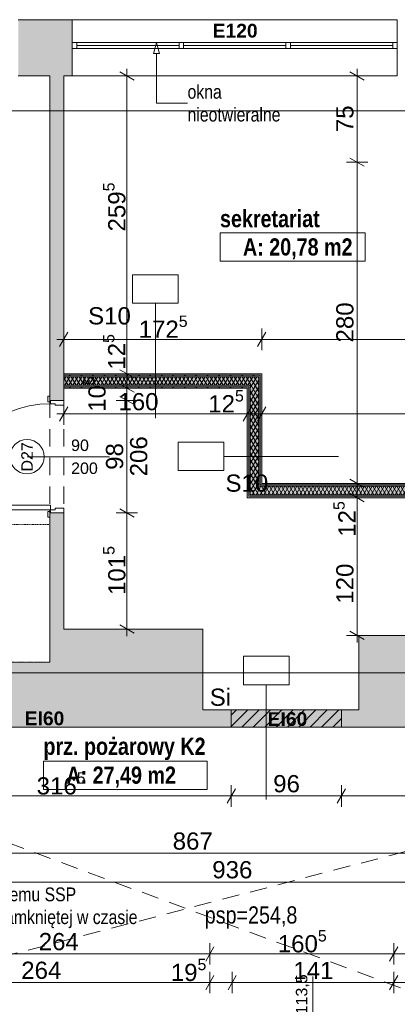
# Paper-space layout 'A-31 RZUT - PIĘTRO 1' of a CAD drawing. Header units: millimetres. Extents: x 0 to 800, y 0 to 594.
# Tile 8 of 21: x 156 to 222, y 257 to 428. Entities that reach past the tile are written whole.
import ezdxf
from ezdxf.xclip import XClip

# ---------------------------------------------------------------- set-up
doc = ezdxf.new("R2010")
doc.units = ezdxf.units.MM
doc.header["$MEASUREMENT"] = 0
doc.header["$XCLIPFRAME"] = 0
for name, pattern in [('DASHDOTX2', [1000, 500, -250, 0, -250]), ('Przer. długie kreski', [2.5, 1.5, -1]), ('STYLE_06', [0.026764, 0.014999, -0.005, 0.001765, -0.005])]:
    doc.linetypes.add(name, pattern=pattern)
for name, color, linetype, lineweight, true_color in [('A_opis ścian_Nr_pióra__19', 7, 'Continuous', 5, 0x191919), ('A_opis_Nr_pióra__10', 7, 'Continuous', 13, 0x4b4b4b), ('A_opis_Nr_pióra__255', 7, 'Continuous', 15, 0x242424), ('A_opis_Nr_pióra__8', 7, 'Continuous', 13, 0x4c4c4c), ('A_osie_Nr_pióra__16', 7, 'Continuous', 5, 0x0f0f0f), ('A_ppoż proj_Nr_pióra__8', 7, 'Continuous', 13, 0x4c4c4c), ('A_sufit_Nr_pióra__4', 7, 'Continuous', 18, 0x4b4b4b), ('A_ściany proj_Nr_pióra__21', 7, 'Continuous', 5, 0xb0b0b0), ('A_ściany_Nr_pióra__19', 7, 'Continuous', 5, 0x191919), ('A_ściany_Nr_pióra__4', 7, 'Continuous', 18, 0x4b4b4b), ('Okna Archicada_Nr_pióra__19', 7, 'Continuous', 5, 0x191919)]:
    doc.layers.add(name, color=color, linetype=linetype, lineweight=lineweight, true_color=true_color)
for name, color, linetype in [('A_podrys', 7, 'Continuous'), ('A_ppoż proj', 7, 'Continuous'), ('A_ściany', 7, 'Continuous'), ('A_ściany proj', 7, 'Continuous')]:
    doc.layers.add(name, color=color, linetype=linetype)
for name, color, linetype, lineweight in [('A_strefy_Nr_pióra__1', 7, 'Continuous', 20), ('A_wymiary_Nr_pióra__1', 7, 'Continuous', 20), ('A_wymiary_Nr_pióra__2', 8, 'Continuous', 13), ('A_ściany proj_Nr_pióra__1', 7, 'Continuous', 20), ('A_ściany_Nr_pióra__1', 7, 'Continuous', 20), ('Drzwi Archicad_Nr_pióra__3', 252, 'Continuous', 13), ('Znaczniki drzwi Archicada_Nr_pióra__3', 252, 'Continuous', 13)]:
    doc.layers.add(name, color=color, linetype=linetype, lineweight=lineweight)
doc.styles.add('STYL_AUTOMATYCZNY_1', font='arial.ttf')
doc.styles.add('STYL_AUTOMATYCZNY_2', font='ARIALN.TTF')
doc.styles.add('STYL_AUTOMATYCZNY_3', font='arial.ttf')
doc.styles.add('STYL_AUTOMATYCZNY_4', font='arial.ttf')
doc.styles.add('STYL_AUTOMATYCZNY_5', font='arial.ttf')
doc.styles.add('STYL_AUTOMATYCZNY_6', font='ARIALN.TTF')
pattern_1 = [(0, (-3193.413, -647.6028), (0, 2), [0, -2])]
pattern_2 = [(60, (-3193.4131, -647.60284), (-0.51961524, 0.3), []), (120, (-3193.4131, -647.60284), (0.51961524, 0.3), [])]

# ---------------------------------------------------------------- blocks, each defined once
blk = doc.blocks.new('Rysunek_1_1', base_point=(-3193.41, -647.6))
at = {"layer": 'A_ppoż proj', "linetype": 'Continuous', "lineweight": 0, "true_color": 0x121212}
for points in [[(163.52, 366.71), (163.52, 364.21), (195.51, 364.21), (195.51, 345.11), (270.4, 345.11), (270.4, 347.61), (198.01, 347.61), (198.01, 366.71)], [(211.91, 305.11), (211.91, 308.11), (192.71, 308.11), (192.71, 305.11)]]:
    blk.add_hatch(color=250, dxfattribs=at).paths.add_polyline_path(points)
at = {"layer": 'A_ściany', "linetype": 'Continuous', "lineweight": 0, "true_color": 0x000000}
for points in [[(164.99, 418.65), (164.99, 428.45), (155.59, 428.45), (155.59, 418.65)], [(163.51, 418.65), (161.11, 418.65), (161.11, 362.06), (163.51, 362.06)], [(161.11, 322.21), (163.51, 322.21), (163.51, 342.46), (161.11, 342.46)], [(187.75, 322.21), (161.11, 322.21), (161.11, 316.41), (133.24, 316.2), (133.24, 305.11), (163.51, 305.11), (187.75, 305.11)], [(214.93, 305.11), (243.61, 305.11), (243.61, 316.11), (230.05, 316.11), (230.05, 321.11), (225.65, 321.11), (214.93, 321.11)], [(192.71, 308.11), (187.75, 308.11), (187.75, 305.11), (192.71, 305.11)], [(214.93, 308.11), (211.91, 308.11), (211.91, 305.11), (214.93, 305.11)]]:
    blk.add_hatch(color=18, dxfattribs=at).paths.add_polyline_path(points)
at = {"layer": 'A_ściany proj', "linetype": 'Continuous', "lineweight": 13}
h = blk.add_hatch(dxfattribs=at)
h.set_pattern_fill('gypsum_0001', color=8, style=0, pattern_type=2)
h.set_pattern_definition(pattern_1)
h.paths.add_polyline_path([(198.01, 366.71), (163.52, 366.71), (163.52, 366.46), (197.76, 366.46)])
h = blk.add_hatch(dxfattribs=at)
h.set_pattern_fill('gypsum_0001', color=8, style=0, pattern_type=2)
h.set_pattern_definition(pattern_1)
h.paths.add_polyline_path([(197.76, 366.46), (163.52, 366.46), (163.52, 366.21), (197.51, 366.21)])
h = blk.add_hatch(dxfattribs=at)
h.set_pattern_fill('batt_insulation_0001', color=8, style=0, pattern_type=2)
h.set_pattern_definition(pattern_2)
h.paths.add_polyline_path([(163.52, 364.71), (196.01, 364.71), (197.51, 366.21), (163.52, 366.21)])
h = blk.add_hatch(dxfattribs=at)
h.set_pattern_fill('batt_insulation_0001', color=8, style=0, pattern_type=2)
h.set_pattern_definition(pattern_2)
h.paths.add_polyline_path([(196.01, 364.71), (196.01, 345.61), (197.51, 347.11), (197.51, 366.21)])
h = blk.add_hatch(dxfattribs=at)
h.set_pattern_fill('gypsum_0001', color=8, style=0, pattern_type=2)
h.set_pattern_definition(pattern_1)
h.paths.add_polyline_path([(197.76, 347.36), (197.76, 366.46), (197.51, 366.21), (197.51, 347.11)])
h = blk.add_hatch(dxfattribs=at)
h.set_pattern_fill('gypsum_0001', color=8, style=0, pattern_type=2)
h.set_pattern_definition(pattern_1)
h.paths.add_polyline_path([(198.01, 347.61), (198.01, 366.71), (197.76, 366.46), (197.76, 347.36)])
h = blk.add_hatch(dxfattribs=at)
h.set_pattern_fill('gypsum_0001', color=8, style=0, pattern_type=2)
h.set_pattern_definition(pattern_1)
h.paths.add_polyline_path([(163.52, 364.46), (195.76, 364.46), (196.01, 364.71), (163.52, 364.71)])
h = blk.add_hatch(dxfattribs=at)
h.set_pattern_fill('gypsum_0001', color=8, style=0, pattern_type=2)
h.set_pattern_definition(pattern_1)
h.paths.add_polyline_path([(163.52, 364.21), (195.51, 364.21), (195.76, 364.46), (163.52, 364.46)])
h = blk.add_hatch(dxfattribs=at)
h.set_pattern_fill('gypsum_0001', color=8, style=0, pattern_type=2)
h.set_pattern_definition(pattern_1)
h.paths.add_polyline_path([(195.51, 364.21), (195.51, 345.11), (195.76, 345.36), (195.76, 364.46)])
h = blk.add_hatch(dxfattribs=at)
h.set_pattern_fill('gypsum_0001', color=8, style=0, pattern_type=2)
h.set_pattern_definition(pattern_1)
h.paths.add_polyline_path([(195.76, 364.46), (195.76, 345.36), (196.01, 345.61), (196.01, 364.71)])
h = blk.add_hatch(dxfattribs=at)
h.set_pattern_fill('batt_insulation_0001', color=8, style=0, pattern_type=2)
h.set_pattern_definition(pattern_2)
h.paths.add_polyline_path([(197.51, 347.11), (196.01, 345.61), (270.38, 345.61), (270.38, 347.11)])
h = blk.add_hatch(dxfattribs=at)
h.set_pattern_fill('gypsum_0001', color=8, style=0, pattern_type=2)
h.set_pattern_definition(pattern_1)
h.paths.add_polyline_path([(197.76, 347.36), (197.51, 347.11), (270.38, 347.11), (270.38, 347.36)])
h = blk.add_hatch(dxfattribs=at)
h.set_pattern_fill('gypsum_0001', color=8, style=0, pattern_type=2)
h.set_pattern_definition(pattern_1)
h.paths.add_polyline_path([(198.01, 347.61), (197.76, 347.36), (270.38, 347.36), (270.38, 347.61)])
h = blk.add_hatch(dxfattribs=at)
h.set_pattern_fill('gypsum_0001', color=8, style=0, pattern_type=2)
h.set_pattern_definition(pattern_1)
h.paths.add_polyline_path([(195.76, 345.36), (195.51, 345.11), (270.38, 345.11), (270.38, 345.36)])
h = blk.add_hatch(dxfattribs=at)
h.set_pattern_fill('gypsum_0001', color=8, style=0, pattern_type=2)
h.set_pattern_definition(pattern_1)
h.paths.add_polyline_path([(196.01, 345.61), (195.76, 345.36), (270.38, 345.36), (270.38, 345.61)])
at = {"layer": 'A_ściany proj', "linetype": 'Continuous', "lineweight": 0, "true_color": 0x000000}
h = blk.add_hatch(dxfattribs=at)
h.set_pattern_fill('bloczki_ceramiczne_0001', color=18, style=0, pattern_type=2)
h.set_pattern_definition([(45, (-3193.4131, -647.6028), (-0.9899495, 0.9899495), [])])
h.paths.add_polyline_path([(192.71, 305.11), (211.91, 305.11), (211.91, 308.11), (192.71, 308.11)])
at = {"layer": 'A_opis ścian_Nr_pióra__19', "color": 250, "linetype": 'Continuous', "lineweight": 5, "ltscale": 2, "true_color": 0x191919}
for p, q in [((183.48, 383.95), (175.48, 383.95)), ((175.48, 383.95), (175.48, 379)), ((183.48, 379), (183.48, 383.95)), ((175.48, 379), (183.48, 379)), ((179.48, 379), (179.48, 359)), ((191.43, 354.79), (183.43, 354.79)), ((183.43, 354.79), (183.43, 349.84)), ((191.43, 349.84), (191.43, 354.79)), ((191.43, 352.31), (211.43, 352.31)), ((183.43, 349.84), (191.43, 349.84)), ((202.82, 317.46), (194.82, 317.46)), ((194.82, 317.46), (194.82, 312.51)), ((202.82, 312.51), (202.82, 317.46)), ((194.82, 312.51), (202.82, 312.51)), ((198.82, 312.51), (198.82, 292.51))]:
    blk.add_line(p, q, dxfattribs=at)
at = {"layer": 'A_opis_Nr_pióra__255', "color": 250, "linetype": 'Continuous', "lineweight": 15, "ltscale": 2, "true_color": 0x242424}
for p, q in [((179.68, 424.4), (179.18, 422.54)), ((179.68, 424.4), (180.18, 422.54)), ((180.18, 422.54), (179.18, 422.54)), ((179.68, 422.54), (179.68, 413.87)), ((179.68, 413.87), (185.09, 413.87))]:
    blk.add_line(p, q, dxfattribs=at)
at = {"layer": 'A_osie_Nr_pióra__16', "color": 250, "linetype": 'DASHDOTX2', "lineweight": 5, "ltscale": 2, "true_color": 0x0f0f0f}
for p, q in [((544.97, 412.55), (96.57, 412.55)), ((544.97, 314.55), (96.57, 314.55))]:
    blk.add_line(p, q, dxfattribs=at)
at = {"layer": 'A_strefy_Nr_pióra__1', "color": 7, "linetype": 'Continuous', "lineweight": 20, "ltscale": 2}
for p, q in [((190.75, 391.26), (190.75, 386.32)), ((190.75, 391.26), (216.06, 391.26)), ((216.06, 391.26), (216.06, 386.32)), ((190.75, 386.32), (216.06, 386.32)), ((159.97, 299.17), (159.97, 294.23)), ((159.97, 299.17), (188.53, 299.17)), ((188.53, 299.17), (188.53, 294.23)), ((159.97, 294.23), (188.53, 294.23))]:
    blk.add_line(p, q, dxfattribs=at)
at = {"layer": 'A_sufit_Nr_pióra__4', "color": 251, "linetype": 'Przer. długie kreski', "lineweight": 18, "ltscale": 2, "true_color": 0x4b4b4b}
for p, q in [((278.47, 238.87), (99.25, 305.11)), ((99.25, 251.07), (286.41, 299.99))]:
    blk.add_line(p, q, dxfattribs=at)
at = {"layer": 'A_wymiary_Nr_pióra__1', "color": 7, "linetype": 'Continuous', "lineweight": 20, "ltscale": 2}
for p, q in [((175.76, 417.93), (173.26, 419.37)), ((215.9, 417.93), (213.4, 419.37)), ((213.4, 404.33), (215.9, 402.89)), ((164.23, 373.96), (162.79, 371.46)), ((198.73, 373.96), (197.29, 371.46)), ((173.26, 367.43), (175.76, 365.99)), ((173.26, 364.93), (175.76, 363.49)), ((173.26, 362.78), (175.76, 361.34)), ((164.23, 360.96), (162.79, 358.46)), ((196.23, 360.96), (194.79, 358.46)), ((198.73, 360.96), (197.29, 358.46)), ((213.4, 348.33), (215.9, 346.89)), ((213.4, 345.83), (215.9, 344.39)), ((173.26, 343.18), (175.76, 341.74)), ((173.26, 322.93), (175.76, 321.49)), ((213.4, 321.83), (215.9, 320.39)), ((193.43, 294.36), (191.99, 291.86)), ((212.63, 294.36), (211.19, 291.86)), ((189.7, 266.83), (188.26, 264.33)), ((221.75, 266.83), (220.31, 264.33)), ((189.7, 261.83), (188.26, 259.33)), ((193.59, 261.83), (192.15, 259.33)), ((221.75, 261.83), (220.31, 259.33))]:
    blk.add_line(p, q, dxfattribs=at)
at = {"layer": 'A_wymiary_Nr_pióra__2', "color": 8, "linetype": 'Continuous', "lineweight": 13, "ltscale": 2}
for p, q in [((174.51, 418.65), (174.51, 419.87)), ((214.65, 418.65), (214.65, 419.87)), ((176.39, 418.65), (172.64, 418.65)), ((174.51, 366.71), (174.51, 418.65)), ((216.53, 418.65), (212.78, 418.65)), ((214.65, 403.61), (214.65, 418.65)), ((216.53, 403.61), (212.78, 403.61)), ((214.65, 347.61), (214.65, 403.61)), ((163.51, 370.83), (163.51, 374.58)), ((198.01, 370.83), (198.01, 374.58)), ((162.29, 372.71), (163.51, 372.71)), ((163.51, 372.71), (198.01, 372.71)), ((198.01, 372.71), (291.98, 372.71)), ((176.39, 366.71), (172.64, 366.71)), ((174.51, 364.21), (174.51, 366.71)), ((176.39, 364.21), (172.64, 364.21)), ((174.51, 362.06), (174.51, 364.21)), ((163.51, 357.83), (163.51, 361.58)), ((176.39, 362.06), (172.64, 362.06)), ((174.51, 342.46), (174.51, 362.06)), ((195.51, 357.83), (195.51, 361.58)), ((198.01, 357.83), (198.01, 361.58)), ((162.29, 359.71), (163.51, 359.71)), ((163.51, 359.71), (195.51, 359.71)), ((195.51, 359.71), (198.01, 359.71)), ((198.01, 359.71), (270.38, 359.71)), ((216.53, 347.61), (212.78, 347.61)), ((214.65, 345.11), (214.65, 347.61)), ((216.53, 345.11), (212.78, 345.11)), ((214.65, 321.11), (214.65, 345.11)), ((176.39, 342.46), (172.64, 342.46)), ((174.51, 322.21), (174.51, 342.46)), ((176.39, 322.21), (172.64, 322.21)), ((174.51, 320.98), (174.51, 322.21)), ((216.53, 321.11), (212.78, 321.11)), ((214.65, 319.88), (214.65, 321.11)), ((192.71, 291.23), (192.71, 294.98)), ((211.91, 291.23), (211.91, 294.98)), ((129.44, 293.11), (192.71, 293.11)), ((192.71, 293.11), (211.91, 293.11)), ((211.91, 293.11), (251.61, 293.11)), ((99.25, 283.11), (272.61, 283.11)), ((99.25, 278.11), (286.41, 278.11)), ((188.98, 263.71), (188.98, 267.46)), ((221.03, 263.71), (221.03, 267.46)), ((136.18, 265.58), (188.98, 265.58)), ((188.98, 265.58), (221.03, 265.58)), ((221.03, 265.58), (230.03, 265.58)), ((188.98, 258.71), (188.98, 262.46)), ((192.87, 258.71), (192.87, 262.46)), ((221.03, 258.71), (221.03, 262.46)), ((136.18, 260.58), (188.98, 260.58)), ((188.98, 260.58), (192.87, 260.58)), ((192.87, 260.58), (221.03, 260.58)), ((221.03, 260.58), (230.03, 260.58))]:
    blk.add_line(p, q, dxfattribs=at)
at = {"layer": 'A_ściany proj_Nr_pióra__1', "color": 7, "linetype": 'Continuous', "lineweight": 20, "ltscale": 2, "flags": 128}
for points in [[(198.01, 366.71), (163.52, 366.71)], [(198.01, 347.61), (198.01, 366.71)], [(163.52, 364.21), (195.51, 364.21)], [(195.51, 364.21), (195.51, 345.11)], [(270.38, 347.61), (198.01, 347.61)], [(195.51, 345.11), (270.38, 345.11)], [(211.91, 308.11), (192.71, 308.11)], [(192.71, 308.11), (192.71, 305.11)], [(211.91, 305.11), (211.91, 308.11)], [(192.71, 305.11), (211.91, 305.11)]]:
    blk.add_lwpolyline(points, dxfattribs=at)
at = {"layer": 'A_ściany proj_Nr_pióra__21', "color": 253, "linetype": 'Continuous', "lineweight": 5, "ltscale": 2, "true_color": 0xb0b0b0}
for p, q in [((197.76, 366.46), (163.52, 366.46)), ((197.51, 366.21), (163.52, 366.21)), ((197.51, 347.11), (197.51, 366.21)), ((197.76, 347.36), (197.76, 366.46)), ((163.52, 364.71), (196.01, 364.71)), ((163.52, 364.46), (195.76, 364.46)), ((195.76, 364.46), (195.76, 345.36)), ((196.01, 364.71), (196.01, 345.61)), ((270.38, 347.11), (197.51, 347.11)), ((270.38, 347.36), (197.76, 347.36)), ((195.76, 345.36), (270.38, 345.36)), ((196.01, 345.61), (270.38, 345.61))]:
    blk.add_line(p, q, dxfattribs=at)
at = {"layer": 'A_ściany proj_Nr_pióra__21', "color": 253, "linetype": 'Continuous', "lineweight": 5, "ltscale": 2, "true_color": 0xb0b0b0, "flags": 128}
for points in [[(163.52, 366.46), (163.52, 366.71)], [(163.52, 366.21), (163.52, 366.46)], [(163.52, 364.71), (163.52, 366.21)], [(163.52, 364.46), (163.52, 364.71)], [(163.52, 364.21), (163.52, 364.46)]]:
    blk.add_lwpolyline(points, dxfattribs=at)
at = {"layer": 'A_ściany_Nr_pióra__1', "color": 7, "linetype": 'Continuous', "lineweight": 20, "ltscale": 2}
for p, q in [((164.99, 428.45), (164.99, 418.65)), ((221.65, 428.45), (221.65, 418.65)), ((161.11, 362.06), (161.11, 362.8)), ((161.21, 362.06), (161.11, 362.06)), ((163.51, 362.06), (161.21, 362.06)), ((161.11, 342.46), (161.11, 341.72)), ((161.21, 342.46), (161.11, 342.46)), ((163.51, 342.46), (161.21, 342.46))]:
    blk.add_line(p, q, dxfattribs=at)
at = {"layer": 'A_ściany_Nr_pióra__1', "color": 7, "linetype": 'Continuous', "lineweight": 20, "ltscale": 2, "flags": 128}
for points in [[(164.99, 428.45), (155.59, 428.45)], [(155.59, 418.65), (161.11, 418.65)], [(161.11, 418.65), (161.11, 362.06)], [(163.51, 418.65), (164.99, 418.65)], [(163.51, 362.06), (163.51, 418.65)], [(161.11, 342.46), (161.11, 322.21)], [(163.51, 322.21), (163.51, 342.46)], [(161.11, 322.21), (161.11, 316.41)], [(187.75, 322.21), (163.51, 322.21)], [(187.75, 308.11), (187.75, 322.21)], [(225.65, 321.11), (214.93, 321.11)], [(214.93, 321.11), (214.93, 308.11)], [(161.11, 316.41), (133.24, 316.2)], [(192.71, 308.11), (187.75, 308.11)], [(192.71, 305.11), (192.71, 308.11)], [(214.93, 308.11), (211.91, 308.11)], [(211.91, 308.11), (211.91, 305.11)], [(133.24, 305.11), (163.51, 305.11)], [(163.51, 305.11), (187.75, 305.11)], [(187.75, 305.11), (192.71, 305.11)], [(211.91, 305.11), (214.93, 305.11)], [(214.93, 305.11), (243.61, 305.11)]]:
    blk.add_lwpolyline(points, dxfattribs=at)
at = {"layer": 'A_ściany_Nr_pióra__19', "color": 250, "linetype": 'Continuous', "lineweight": 5, "ltscale": 2, "true_color": 0x191919}
for p, q in [((221.65, 428.45), (164.99, 428.45)), ((164.99, 418.65), (221.65, 418.65))]:
    blk.add_line(p, q, dxfattribs=at)
at = {"layer": 'A_ściany_Nr_pióra__4', "color": 251, "linetype": 'STYLE_06', "lineweight": 18, "ltscale": 2, "true_color": 0x4b4b4b, "flags": 128}
blk.add_lwpolyline([(161.11, 316.41), (161.11, 340.41), (149.11, 340.41), (149.11, 316.41)], close=True, dxfattribs=at)
at = {"layer": 'Drzwi Archicad_Nr_pióra__3', "color": 252, "linetype": 'Continuous', "lineweight": 13, "ltscale": 2}
for p, q in [((160.73, 361.8), (160.73, 362.8)), ((160.73, 362.8), (161.11, 362.8)), ((161.11, 362.8), (161.11, 361.8)), ((161.11, 362.06), (161.11, 362.8)), ((161.11, 362.06), (161.11, 362.8)), ((161.11, 361.8), (160.73, 361.8)), ((161.11, 361.56), (161.11, 362.06)), ((161.11, 362.06), (161.21, 362.06)), ((161.21, 362.06), (161.11, 362.06)), ((161.21, 362.06), (161.11, 362.06)), ((161.21, 361.56), (161.11, 361.56)), ((161.21, 362.06), (161.21, 361.56)), ((161.21, 361.5), (161.21, 362.06)), ((161.21, 362.06), (163.51, 362.06)), ((163.51, 362.06), (161.21, 362.06)), ((163.51, 362.06), (161.21, 362.06)), ((162.01, 361.5), (161.21, 361.5)), ((162.01, 361.26), (162.01, 361.5)), ((163.51, 361.26), (162.01, 361.26)), ((163.51, 362.06), (163.51, 361.26)), ((161.21, 343.82), (142.73, 343.82)), ((161.21, 343.02), (161.21, 343.82)), ((142.73, 343.02), (161.21, 343.02)), ((160.73, 341.72), (160.73, 342.72)), ((160.73, 342.72), (161.11, 342.72)), ((161.11, 341.72), (160.73, 341.72)), ((161.11, 342.46), (161.11, 342.96)), ((161.11, 342.96), (161.21, 342.96)), ((161.11, 342.72), (161.11, 341.72)), ((161.21, 342.46), (161.11, 342.46)), ((161.21, 342.46), (161.11, 342.46)), ((161.21, 342.46), (161.11, 342.46)), ((161.11, 342.46), (161.11, 341.72)), ((161.11, 342.46), (161.11, 341.72)), ((161.21, 342.46), (161.21, 343.02)), ((161.21, 343.02), (162.01, 343.02)), ((161.21, 342.96), (161.21, 342.46)), ((163.51, 342.46), (161.21, 342.46)), ((163.51, 342.46), (161.21, 342.46)), ((163.51, 342.46), (161.21, 342.46)), ((162.01, 343.02), (162.01, 343.26)), ((162.01, 343.26), (163.51, 343.26)), ((163.51, 343.26), (163.51, 342.46))]:
    blk.add_line(p, q, dxfattribs=at)
at = {"layer": 'Drzwi Archicad_Nr_pióra__3', "color": 252, "linetype": 'Przer. długie kreski', "lineweight": 13, "ltscale": 2}
for p, q in [((161.11, 362.06), (161.11, 342.46)), ((163.51, 362.06), (163.51, 342.46))]:
    blk.add_line(p, q, dxfattribs=at)
at = {"layer": 'Drzwi Archicad_Nr_pióra__3', "color": 252, "linetype": 'Continuous', "lineweight": 13, "ltscale": 2}
blk.add_arc((161.21, 343.02), 18.48, 90, 180, dxfattribs=at)
at = {"layer": 'Okna Archicada_Nr_pióra__19', "color": 250, "linetype": 'Continuous', "lineweight": 5, "ltscale": 2, "true_color": 0x191919}
for p, q in [((221.65, 424.45), (164.99, 424.45)), ((164.99, 424.45), (164.99, 423.45)), ((165.79, 424.45), (165.79, 423.45)), ((183.61, 424.45), (183.61, 423.45)), ((184.41, 424.45), (184.41, 423.45)), ((202.23, 424.45), (202.23, 423.45)), ((203.03, 424.45), (203.03, 423.45)), ((220.85, 424.45), (220.85, 423.45)), ((221.65, 423.45), (221.65, 424.45)), ((164.99, 423.45), (221.65, 423.45)), ((165.79, 423.95), (183.61, 423.95)), ((184.41, 423.95), (202.23, 423.95)), ((203.03, 423.95), (220.85, 423.95))]:
    blk.add_line(p, q, dxfattribs=at)
at = {"layer": 'Znaczniki drzwi Archicada_Nr_pióra__3', "color": 252, "linetype": 'Continuous', "lineweight": 13, "ltscale": 2}
for p, q in [((157.11, 352.26), (171.51, 352.26)), ((206.95, 222.93), (206.95, 261.65))]:
    blk.add_line(p, q, dxfattribs=at)
at = {"layer": 'Znaczniki drzwi Archicada_Nr_pióra__3', "color": 252, "linetype": 'Continuous', "lineweight": 13, "ltscale": 2, "flags": 128}
blk.add_lwpolyline([(157.11, 355.26, 1), (157.11, 349.26, 1)], format="xyb", close=True, dxfattribs=at)
at = {"layer": 'A_opis ścian_Nr_pióra__19', "color": 250, "linetype": 'Continuous', "lineweight": 5, "true_color": 0x191919, "char_height": 3, "attachment_point": 2, "style": 'STYL_AUTOMATYCZNY_1'}
for s, insert in [('\\A1;{\\pqc;\\fArial|b0|i0|c238|p0;\\W1.000000;S10}', (171.48, 378.32)), ('\\A1;{\\pqc;\\fArial|b0|i0|c238|p0;\\W1.000000;S10}', (195.43, 349.15)), ('\\A1;{\\pqc;\\fArial|b0|i0|c238|p0;\\W1.000000;S\\fArial|b0|i0|c238|p0;\\W1.000000;i}', (190.82, 311.83))]:
    blk.add_mtext(s, dxfattribs=dict(at, insert=insert))
at = {"layer": 'A_opis_Nr_pióra__10', "color": 251, "linetype": 'Continuous', "lineweight": 13, "true_color": 0x4b4b4b, "insert": (125.18, 271.62), "char_height": 2.4, "width": 55.1337, "attachment_point": 4, "line_spacing_factor": 0.99263, "style": 'STYL_AUTOMATYCZNY_2'}
blk.add_mtext('\\A1;{\\pql;\\fArial Narrow|b0|i0|c238|p0;\\W1.000000;drzwi podłączyć do systemu SSP -blokowane w pozycji zamkniętej w czasie pożaru}', dxfattribs=at)
at = {"layer": 'A_opis_Nr_pióra__8', "color": 251, "linetype": 'Continuous', "lineweight": 13, "true_color": 0x4c4c4c, "insert": (185.09, 413.87), "char_height": 2.4, "width": 16.5566, "attachment_point": 4, "line_spacing_factor": 0.994259, "style": 'STYL_AUTOMATYCZNY_2'}
blk.add_mtext('\\A1;{\\pql;\\fArial Narrow|b0|i0|c238|p0;\\W1.000000;okna nieotwieralne}', dxfattribs=at)
at = {"layer": 'A_ppoż proj_Nr_pióra__8', "color": 251, "linetype": 'Continuous', "lineweight": 13, "true_color": 0x4c4c4c, "char_height": 2.4, "attachment_point": 5, "style": 'STYL_AUTOMATYCZNY_3'}
for s, insert in [('\\A1;{\\pqc;\\fArial|b1|i0|c238|p0;\\W1.000000;E\\fArial|b1|i0|c238|p0;\\W1.000000;12\\fArial|b1|i0|c238|p0;\\W1.000000;0}', (193.39, 426.51)), ('\\A1;{\\pqc;\\fArial|b1|i0|c238|p0;\\W1.000000;EI60}', (160.16, 306.62)), ('\\A1;{\\pqc;\\fArial|b1|i0|c238|p0;\\W1.000000;EI60}', (202.51, 306.5))]:
    blk.add_mtext(s, dxfattribs=dict(at, insert=insert))
at = {"layer": 'A_strefy_Nr_pióra__1', "color": 7, "linetype": 'Continuous', "lineweight": 20, "char_height": 3, "attachment_point": 1, "style": 'STYL_AUTOMATYCZNY_6'}
for s, insert in [('\\A1;{\\pql;\\fArial Narrow|b1|i0|c238|p0;\\W1.000000;sekretariat}', (190.75, 395.26)), ('\\A1;{\\pql;\\fArial Narrow|b1|i0|c238|p0;\\W1.000000;A: 20,78 m2}', (194.75, 390.33)), ('\\A1;{\\pql;\\fArial Narrow|b1|i0|c238|p0;\\W1.000000;prz. pożarowy K2}', (159.97, 303.27)), ('\\A1;{\\pql;\\fArial Narrow|b1|i0|c238|p0;\\W1.000000;A: 27,49 m2}', (163.97, 298.24))]:
    blk.add_mtext(s, dxfattribs=dict(at, insert=insert))
at = {"layer": 'A_sufit_Nr_pióra__4', "color": 251, "linetype": 'Continuous', "lineweight": 18, "true_color": 0x4b4b4b, "insert": (196.16, 271.91), "char_height": 3, "attachment_point": 5, "style": 'STYL_AUTOMATYCZNY_2'}
blk.add_mtext('\\A1;{\\pqc;\\fArial Narrow|b0|i0|c238|p0;\\W1.000000;psp=254,8}', dxfattribs=at)
at = {"layer": 'A_wymiary_Nr_pióra__1', "color": 7, "linetype": 'Continuous', "lineweight": 20, "char_height": 3, "attachment_point": 7, "rotation": 90, "style": 'STYL_AUTOMATYCZNY_5'}
for s, insert, width in [('\\A1;{\\pql;\\fArial|b0|i0|c238|p0;\\W1.000000;75}', (214.05, 408.84), 4.5763), ('\\A1;{\\pql;\\fArial|b0|i0|c238|p0;\\W1.000000;280}', (214.05, 372.17), 6.8645), ('\\A1;{\\pql;\\fArial|b0|i0|c238|p0;\\W1.000000;206}', (178.11, 348.83), 6.8645), ('\\A1;{\\pql;\\fArial|b0|i0|c238|p0;\\W1.000000;98}', (173.91, 349.97), 4.5763), ('\\A1;{\\pql;\\fArial|b0|i0|c238|p0;\\W1.000000;120}', (214.05, 326.63), 6.8645)]:
    blk.add_mtext(s, dxfattribs=dict(at, insert=insert, width=width))
at = {"layer": 'A_wymiary_Nr_pióra__1', "color": 7, "linetype": 'Continuous', "lineweight": 20, "char_height": 3, "attachment_point": 7, "rotation": 90, "style": 'STYL_AUTOMATYCZNY_1'}
for s, insert in [('\\A1;{\\pql;\\fArial|b0|i0|c238|p0;\\W1.000000;259\\fArial|b0|i0|c238|p0;\\W1.000000;\\A1{\\H.66x;\\S5^  ;}}', (175.13, 391.53)), ('\\A1;{\\pql;\\fArial|b0|i0|c238|p0;\\W1.000000;12\\fArial|b0|i0|c238|p0;\\W1.000000;\\A1{\\H.66x;\\S5^  ;}}', (175.11, 367.43)), ('\\A1;{\\pql;\\fArial|b0|i0|c238|p0;\\W1.000000;10\\fArial|b0|i0|c238|p0;\\W1.000000;\\A1{\\H.66x;\\S5^  ;}}', (171.68, 360.09)), ('\\A1;{\\pql;\\fArial|b0|i0|c238|p0;\\W1.000000;12\\fArial|b0|i0|c238|p0;\\W1.000000;\\A1{\\H.66x;\\S5^  ;}}', (215.25, 338.3)), ('\\A1;{\\pql;\\fArial|b0|i0|c238|p0;\\W1.000000;101\\fArial|b0|i0|c238|p0;\\W1.000000;\\A1{\\H.66x;\\S5^  ;}}', (175.13, 328.15))]:
    blk.add_mtext(s, dxfattribs=dict(at, insert=insert))
at = {"layer": 'A_wymiary_Nr_pióra__1', "color": 7, "linetype": 'Continuous', "lineweight": 20, "char_height": 3, "attachment_point": 7, "style": 'STYL_AUTOMATYCZNY_1'}
for s, insert in [('\\A1;{\\pql;\\fArial|b0|i0|c238|p0;\\W1.000000;172\\fArial|b0|i0|c238|p0;\\W1.000000;\\A1{\\H.66x;\\S5^  ;}}', (176.57, 372.11)), ('\\A1;{\\pql;\\fArial|b0|i0|c238|p0;\\W1.000000;12\\fArial|b0|i0|c238|p0;\\W1.000000;\\A1{\\H.66x;\\S5^  ;}}', (188.7, 359.11)), ('\\A1;{\\pql;\\fArial|b0|i0|c238|p0;\\W1.000000;316\\fArial|b0|i0|c238|p0;\\W1.000000;\\A1{\\H.66x;\\S5^  ;}}', (158.79, 292.49)), ('\\A1;{\\pql;\\fArial|b0|i0|c238|p0;\\W1.000000;160\\fArial|b0|i0|c238|p0;\\W1.000000;\\A1{\\H.66x;\\S5^  ;}}', (200.82, 264.97)), ('\\A1;{\\pql;\\fArial|b0|i0|c238|p0;\\W1.000000;19\\fArial|b0|i0|c238|p0;\\W1.000000;\\A1{\\H.66x;\\S5^  ;}}', (182.17, 259.97))]:
    blk.add_mtext(s, dxfattribs=dict(at, insert=insert))
at = {"layer": 'A_wymiary_Nr_pióra__1', "color": 7, "linetype": 'Continuous', "lineweight": 20, "char_height": 3, "attachment_point": 7, "style": 'STYL_AUTOMATYCZNY_5'}
for s, insert, width in [('\\A1;{\\pql;\\fArial|b0|i0|c238|p0;\\W1.000000;160}', (173.04, 360.31), 6.8645), ('\\A1;{\\pql;\\fArial|b0|i0|c238|p0;\\W1.000000;96}', (200.02, 293.71), 4.5763), ('\\A1;{\\pql;\\fArial|b0|i0|c238|p0;\\W1.000000;867}', (182.5, 283.71), 6.8645), ('\\A1;{\\pql;\\fArial|b0|i0|c238|p0;\\W1.000000;936}', (189.4, 278.71), 6.8645), ('\\A1;{\\pql;\\fArial|b0|i0|c238|p0;\\W1.000000;264}', (159.15, 266.18), 6.8645), ('\\A1;{\\pql;\\fArial|b0|i0|c238|p0;\\W1.000000;264}', (156.1, 261.18), 6.8645), ('\\A1;{\\pql;\\fArial|b0|i0|c238|p0;\\W1.000000;141}', (203.52, 261.18), 6.8645)]:
    blk.add_mtext(s, dxfattribs=dict(at, insert=insert, width=width))
at = {"layer": 'Znaczniki drzwi Archicada_Nr_pióra__3', "color": 252, "linetype": 'Continuous', "lineweight": 13, "char_height": 2, "attachment_point": 7, "rotation": 90}
for s, insert, style in [('\\A1;{\\pql;\\fArial CE|b0|i0|c238|p0;\\W1.000000;D27}', (158.11, 349.67), 'STYL_AUTOMATYCZNY_4'), ('\\A1;{\\pql;\\pt2;\\fArial|b0|i0|c238|p0;\\W1.000000;91+22,5=113,5}', (206.34, 243.22), 'STYL_AUTOMATYCZNY_1')]:
    blk.add_mtext(s, dxfattribs=dict(at, insert=insert, style=style))
at = {"layer": 'Znaczniki drzwi Archicada_Nr_pióra__3', "color": 252, "linetype": 'Continuous', "lineweight": 13, "char_height": 2, "attachment_point": 7, "style": 'STYL_AUTOMATYCZNY_4'}
for s, insert in [('\\A1;{\\pql;\\fArial CE|b0|i0|c238|p0;\\W1.000000;90}', (164.79, 353.22)), ('\\A1;{\\pql;\\fArial CE|b0|i0|c238|p0;\\W1.000000;200}', (164.79, 349.22))]:
    blk.add_mtext(s, dxfattribs=dict(at, insert=insert))

psp = doc.layouts.new('A-31 RZUT - PIĘTRO 1')

# ---------------------------------------------------------------- block references
at = {"layer": 'A_podrys', "color": 37, "linetype": 'Continuous', "lineweight": 5, "true_color": 0x656532}
ref = psp.add_blockref('Rysunek_1_1', (-3193.41, -647.6), dxfattribs=at)
XClip(ref).set_block_clipping_path([(44.069637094, 110.5468323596), (544.9695795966, 582.1668323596)])

doc.saveas('drawing.dxf')
